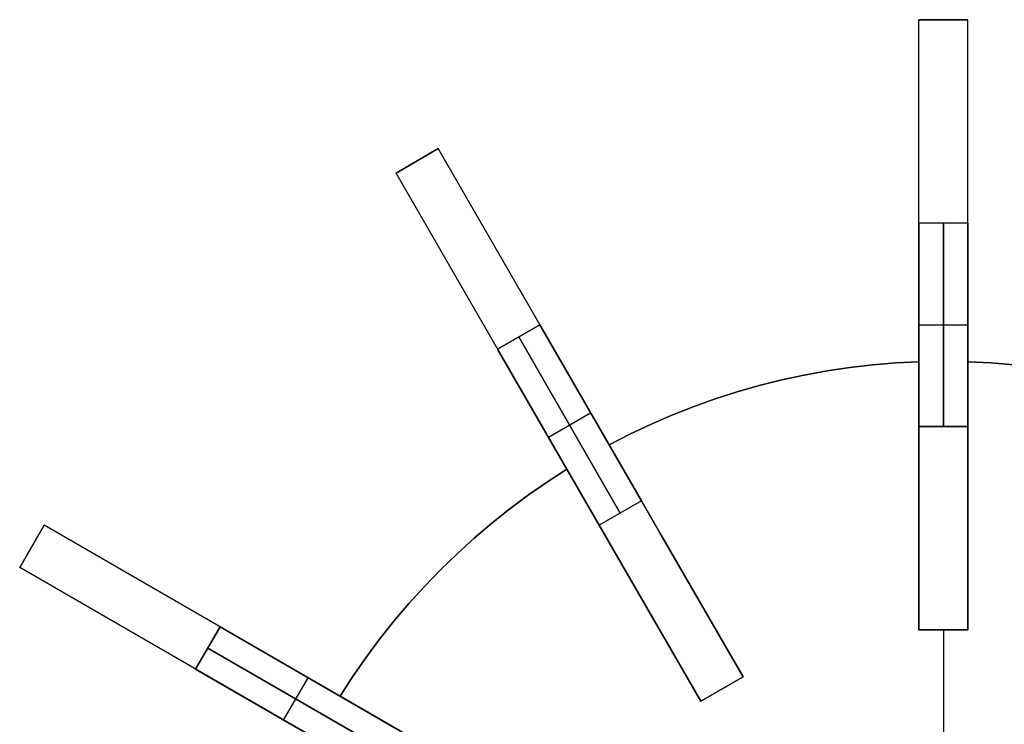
# Model space of a CAD drawing. Header units: millimetres. Extents: x 161 to 3923, y -487 to 1291.
# Tile 28 of 40: x 2812 to 3055, y 853 to 1026. Entities that reach past the tile are written whole.
import ezdxf

# ---------------------------------------------------------------- set-up
doc = ezdxf.new("R2010")
doc.units = ezdxf.units.MM
doc.layers.add('Predeterminada', color=7, linetype='Continuous')

msp = doc.modelspace()

# ---------------------------------------------------------------- linework, layer by layer
at = {"layer": 'Predeterminada', "color": 254, "true_color": 0xf3e5b7, "extrusion": (1, 0, 0)}
for points in [[(1026.22, 721.04), (1026.22, 1071.04)], [(1026.22, 1071.04), (1026.19, 1072.74), (1026.1, 1074.45), (1025.96, 1076.15), (1025.76, 1077.84), (1025.49, 1079.53), (1025.18, 1081.21), (1024.8, 1082.87), (1024.37, 1084.53), (1023.88, 1086.16), (1023.33, 1087.78), (1022.74, 1089.38), (1022.08, 1090.96), (1021.37, 1092.51), (1020.62, 1094.04), (1019.8, 1095.54), (1018.94, 1097.01), (1018.03, 1098.46), (1017.07, 1099.87), (1016.06, 1101.25), (1015.01, 1102.59), (1013.91, 1103.9), (1012.76, 1105.16), (1011.58, 1106.39), (1010.35, 1107.58), (1009.08, 1108.72), (1007.78, 1109.82), (1006.43, 1110.88), (1005.06, 1111.88), (1003.64, 1112.84), (1002.2, 1113.76), (1000.73, 1114.62), (999.22, 1115.43), (997.7, 1116.19), (996.14, 1116.9), (994.56, 1117.55), (992.97, 1118.15), (991.35, 1118.69), (989.71, 1119.18), (988.06, 1119.61), (986.39, 1119.99), (984.72, 1120.31), (983.03, 1120.57), (981.33, 1120.77), (979.63, 1120.92), (977.93, 1121.01), (976.22, 1121.04)], [(976.22, 671.04), (977.93, 671.06), (979.63, 671.15), (981.33, 671.3), (983.03, 671.5), (984.72, 671.76), (986.39, 672.08), (988.06, 672.46), (989.71, 672.89), (991.35, 673.38), (992.97, 673.92), (994.56, 674.52), (996.14, 675.18), (997.7, 675.88), (999.22, 676.64), (1000.73, 677.45), (1002.2, 678.31), (1003.64, 679.23), (1005.06, 680.19), (1006.43, 681.2), (1007.78, 682.25), (1009.08, 683.35), (1010.35, 684.49), (1011.58, 685.68), (1012.76, 686.91), (1013.91, 688.18), (1015.01, 689.48), (1016.06, 690.82), (1017.07, 692.2), (1018.03, 693.61), (1018.94, 695.06), (1019.8, 696.53), (1020.62, 698.03), (1021.37, 699.56), (1022.08, 701.12), (1022.74, 702.69), (1023.33, 704.29), (1023.88, 705.91), (1024.37, 707.55), (1024.8, 709.2), (1025.18, 710.86), (1025.49, 712.54), (1025.76, 714.23), (1025.96, 715.92), (1026.1, 717.62), (1026.19, 719.33), (1026.22, 721.04)], [(1026.22, 1071.04), (1026.19, 1072.74), (1026.1, 1074.45), (1025.96, 1076.15), (1025.76, 1077.84), (1025.49, 1079.53), (1025.18, 1081.21), (1024.8, 1082.87), (1024.37, 1084.53), (1023.88, 1086.16), (1023.33, 1087.78), (1022.74, 1089.38), (1022.08, 1090.96), (1021.37, 1092.51), (1020.62, 1094.04), (1019.8, 1095.54), (1018.94, 1097.01), (1018.03, 1098.46), (1017.07, 1099.87), (1016.06, 1101.25), (1015.01, 1102.59), (1013.91, 1103.9), (1012.76, 1105.16), (1011.58, 1106.39), (1010.35, 1107.58), (1009.08, 1108.72), (1007.78, 1109.82), (1006.43, 1110.88), (1005.06, 1111.88), (1003.64, 1112.84), (1002.2, 1113.76), (1000.73, 1114.62), (999.22, 1115.43), (997.7, 1116.19), (996.14, 1116.9), (994.56, 1117.55), (992.97, 1118.15), (991.35, 1118.69), (989.71, 1119.18), (988.06, 1119.61), (986.39, 1119.99), (984.72, 1120.31), (983.03, 1120.57), (981.33, 1120.77), (979.63, 1120.92), (977.93, 1121.01), (976.22, 1121.04)], [(1026.22, 721.04), (1026.22, 1071.04)], [(976.22, 671.04), (977.93, 671.06), (979.63, 671.15), (981.33, 671.3), (983.03, 671.5), (984.72, 671.76), (986.39, 672.08), (988.06, 672.46), (989.71, 672.89), (991.35, 673.38), (992.97, 673.92), (994.56, 674.52), (996.14, 675.18), (997.7, 675.88), (999.22, 676.64), (1000.73, 677.45), (1002.2, 678.31), (1003.64, 679.23), (1005.06, 680.19), (1006.43, 681.2), (1007.78, 682.25), (1009.08, 683.35), (1010.35, 684.49), (1011.58, 685.68), (1012.76, 686.91), (1013.91, 688.18), (1015.01, 689.48), (1016.06, 690.82), (1017.07, 692.2), (1018.03, 693.61), (1018.94, 695.06), (1019.8, 696.53), (1020.62, 698.03), (1021.37, 699.56), (1022.08, 701.12), (1022.74, 702.69), (1023.33, 704.29), (1023.88, 705.91), (1024.37, 707.55), (1024.8, 709.2), (1025.18, 710.86), (1025.49, 712.54), (1025.76, 714.23), (1025.96, 715.92), (1026.1, 717.62), (1026.19, 719.33), (1026.22, 721.04)], [(1026.22, 721.04), (1026.22, 1071.04)], [(1026.22, 1071.04), (1026.19, 1072.74), (1026.1, 1074.45), (1025.96, 1076.15), (1025.76, 1077.84), (1025.49, 1079.53), (1025.18, 1081.21), (1024.8, 1082.87), (1024.37, 1084.53), (1023.88, 1086.16), (1023.33, 1087.78), (1022.74, 1089.38), (1022.08, 1090.96), (1021.37, 1092.51), (1020.62, 1094.04), (1019.8, 1095.54), (1018.94, 1097.01), (1018.03, 1098.46), (1017.07, 1099.87), (1016.06, 1101.25), (1015.01, 1102.59), (1013.91, 1103.9), (1012.76, 1105.16), (1011.58, 1106.39), (1010.35, 1107.58), (1009.08, 1108.72), (1007.78, 1109.82), (1006.43, 1110.88), (1005.06, 1111.88), (1003.64, 1112.84), (1002.2, 1113.76), (1000.73, 1114.62), (999.22, 1115.43), (997.7, 1116.19), (996.14, 1116.9), (994.56, 1117.55), (992.97, 1118.15), (991.35, 1118.69), (989.71, 1119.18), (988.06, 1119.61), (986.39, 1119.99), (984.72, 1120.31), (983.03, 1120.57), (981.33, 1120.77), (979.63, 1120.92), (977.93, 1121.01), (976.22, 1121.04)], [(976.22, 671.04), (977.93, 671.06), (979.63, 671.15), (981.33, 671.3), (983.03, 671.5), (984.72, 671.76), (986.39, 672.08), (988.06, 672.46), (989.71, 672.89), (991.35, 673.38), (992.97, 673.92), (994.56, 674.52), (996.14, 675.18), (997.7, 675.88), (999.22, 676.64), (1000.73, 677.45), (1002.2, 678.31), (1003.64, 679.23), (1005.06, 680.19), (1006.43, 681.2), (1007.78, 682.25), (1009.08, 683.35), (1010.35, 684.49), (1011.58, 685.68), (1012.76, 686.91), (1013.91, 688.18), (1015.01, 689.48), (1016.06, 690.82), (1017.07, 692.2), (1018.03, 693.61), (1018.94, 695.06), (1019.8, 696.53), (1020.62, 698.03), (1021.37, 699.56), (1022.08, 701.12), (1022.74, 702.69), (1023.33, 704.29), (1023.88, 705.91), (1024.37, 707.55), (1024.8, 709.2), (1025.18, 710.86), (1025.49, 712.54), (1025.76, 714.23), (1025.96, 715.92), (1026.1, 717.62), (1026.19, 719.33), (1026.22, 721.04)], [(994.52, 696.04), (994.52, 1046.04)], [(991.52, 696.04), (991.52, 1046.04)], [(988.52, 696.04), (988.52, 1046.04)], [(951.22, 671.04), (951.22, 1121.04)], [(951.22, 671.04), (951.22, 1121.04)], [(942.12, 924.04), (942.12, 936.04)], [(942.12, 924.04), (942.12, 936.04)], [(929.57, 646.04), (929.57, 1096.04)], [(876.22, 721.04), (876.25, 719.33), (876.34, 717.62), (876.48, 715.92), (876.69, 714.23), (876.95, 712.54), (877.27, 710.86), (877.64, 709.2), (878.08, 707.55), (878.56, 705.91), (879.11, 704.29), (879.71, 702.69), (880.36, 701.12), (881.07, 699.56), (881.83, 698.03), (882.64, 696.53), (883.5, 695.06), (884.41, 693.61), (885.37, 692.2), (886.38, 690.82), (887.44, 689.48), (888.54, 688.18), (889.68, 686.91), (890.87, 685.68), (892.09, 684.49), (893.36, 683.35), (894.67, 682.25), (896.01, 681.2), (897.39, 680.19), (898.8, 679.23), (900.24, 678.31), (901.72, 677.45), (903.22, 676.64), (904.75, 675.88), (906.3, 675.18), (907.88, 674.52), (909.48, 673.92), (911.1, 673.38), (912.73, 672.89), (914.38, 672.46), (916.05, 672.08), (917.73, 671.76), (919.41, 671.5), (921.11, 671.3), (922.81, 671.15), (924.51, 671.06), (926.22, 671.04)], [(926.22, 1121.04), (924.51, 1121.01), (922.81, 1120.92), (921.11, 1120.77), (919.41, 1120.57), (917.73, 1120.31), (916.05, 1119.99), (914.38, 1119.61), (912.73, 1119.18), (911.1, 1118.69), (909.48, 1118.15), (907.88, 1117.55), (906.3, 1116.9), (904.75, 1116.19), (903.22, 1115.43), (901.72, 1114.62), (900.24, 1113.76), (898.8, 1112.84), (897.39, 1111.88), (896.01, 1110.88), (894.67, 1109.82), (893.36, 1108.72), (892.09, 1107.58), (890.87, 1106.39), (889.68, 1105.16), (888.54, 1103.9), (887.44, 1102.59), (886.38, 1101.25), (885.37, 1099.87), (884.41, 1098.46), (883.5, 1097.01), (882.64, 1095.54), (881.83, 1094.04), (881.07, 1092.51), (880.36, 1090.96), (879.71, 1089.38), (879.11, 1087.78), (878.56, 1086.16), (878.08, 1084.53), (877.64, 1082.87), (877.27, 1081.21), (876.95, 1079.53), (876.69, 1077.84), (876.48, 1076.15), (876.34, 1074.45), (876.25, 1072.74), (876.22, 1071.04)], [(876.22, 721.04), (876.25, 719.33), (876.34, 717.62), (876.48, 715.92), (876.69, 714.23), (876.95, 712.54), (877.27, 710.86), (877.64, 709.2), (878.08, 707.55), (878.56, 705.91), (879.11, 704.29), (879.71, 702.69), (880.36, 701.12), (881.07, 699.56), (881.83, 698.03), (882.64, 696.53), (883.5, 695.06), (884.41, 693.61), (885.37, 692.2), (886.38, 690.82), (887.44, 689.48), (888.54, 688.18), (889.68, 686.91), (890.87, 685.68), (892.09, 684.49), (893.36, 683.35), (894.67, 682.25), (896.01, 681.2), (897.39, 680.19), (898.8, 679.23), (900.24, 678.31), (901.72, 677.45), (903.22, 676.64), (904.75, 675.88), (906.3, 675.18), (907.88, 674.52), (909.48, 673.92), (911.1, 673.38), (912.73, 672.89), (914.38, 672.46), (916.05, 672.08), (917.73, 671.76), (919.41, 671.5), (921.11, 671.3), (922.81, 671.15), (924.51, 671.06), (926.22, 671.04)], [(926.22, 1121.04), (924.51, 1121.01), (922.81, 1120.92), (921.11, 1120.77), (919.41, 1120.57), (917.73, 1120.31), (916.05, 1119.99), (914.38, 1119.61), (912.73, 1119.18), (911.1, 1118.69), (909.48, 1118.15), (907.88, 1117.55), (906.3, 1116.9), (904.75, 1116.19), (903.22, 1115.43), (901.72, 1114.62), (900.24, 1113.76), (898.8, 1112.84), (897.39, 1111.88), (896.01, 1110.88), (894.67, 1109.82), (893.36, 1108.72), (892.09, 1107.58), (890.87, 1106.39), (889.68, 1105.16), (888.54, 1103.9), (887.44, 1102.59), (886.38, 1101.25), (885.37, 1099.87), (884.41, 1098.46), (883.5, 1097.01), (882.64, 1095.54), (881.83, 1094.04), (881.07, 1092.51), (880.36, 1090.96), (879.71, 1089.38), (879.11, 1087.78), (878.56, 1086.16), (878.08, 1084.53), (877.64, 1082.87), (877.27, 1081.21), (876.95, 1079.53), (876.69, 1077.84), (876.48, 1076.15), (876.34, 1074.45), (876.25, 1072.74), (876.22, 1071.04)], [(876.22, 721.04), (876.25, 719.33), (876.34, 717.62), (876.48, 715.92), (876.69, 714.23), (876.95, 712.54), (877.27, 710.86), (877.64, 709.2), (878.08, 707.55), (878.56, 705.91), (879.11, 704.29), (879.71, 702.69), (880.36, 701.12), (881.07, 699.56), (881.83, 698.03), (882.64, 696.53), (883.5, 695.06), (884.41, 693.61), (885.37, 692.2), (886.38, 690.82), (887.44, 689.48), (888.54, 688.18), (889.68, 686.91), (890.87, 685.68), (892.09, 684.49), (893.36, 683.35), (894.67, 682.25), (896.01, 681.2), (897.39, 680.19), (898.8, 679.23), (900.24, 678.31), (901.72, 677.45), (903.22, 676.64), (904.75, 675.88), (906.3, 675.18), (907.88, 674.52), (909.48, 673.92), (911.1, 673.38), (912.73, 672.89), (914.38, 672.46), (916.05, 672.08), (917.73, 671.76), (919.41, 671.5), (921.11, 671.3), (922.81, 671.15), (924.51, 671.06), (926.22, 671.04)], [(926.22, 1121.04), (924.51, 1121.01), (922.81, 1120.92), (921.11, 1120.77), (919.41, 1120.57), (917.73, 1120.31), (916.05, 1119.99), (914.38, 1119.61), (912.73, 1119.18), (911.1, 1118.69), (909.48, 1118.15), (907.88, 1117.55), (906.3, 1116.9), (904.75, 1116.19), (903.22, 1115.43), (901.72, 1114.62), (900.24, 1113.76), (898.8, 1112.84), (897.39, 1111.88), (896.01, 1110.88), (894.67, 1109.82), (893.36, 1108.72), (892.09, 1107.58), (890.87, 1106.39), (889.68, 1105.16), (888.54, 1103.9), (887.44, 1102.59), (886.38, 1101.25), (885.37, 1099.87), (884.41, 1098.46), (883.5, 1097.01), (882.64, 1095.54), (881.83, 1094.04), (881.07, 1092.51), (880.36, 1090.96), (879.71, 1089.38), (879.11, 1087.78), (878.56, 1086.16), (878.08, 1084.53), (877.64, 1082.87), (877.27, 1081.21), (876.95, 1079.53), (876.69, 1077.84), (876.48, 1076.15), (876.34, 1074.45), (876.25, 1072.74), (876.22, 1071.04)], [(923.57, 646.04), (923.57, 1096.04)], [(921.69, 924.04), (921.69, 936.04)], [(915.69, 924.04), (915.69, 936.04)], [(901.92, 671.04), (901.92, 1021.04)], [(896.72, 671.04), (896.72, 1021.04)], [(891.52, 671.04), (891.52, 1021.04)], [(876.22, 924.04), (876.22, 721.04)], [(876.22, 1071.04), (876.22, 936.04)], [(876.22, 924.04), (876.22, 721.04)], [(876.22, 1071.04), (876.22, 936.04)], [(876.22, 924.04), (876.22, 721.04)], [(876.22, 1071.04), (876.22, 936.04)], [(864.42, 621.04), (864.42, 1071.04)], [(864.62, 924.04), (864.62, 696.04)], [(864.62, 1046.04), (864.62, 936.04)], [(861.62, 924.04), (861.62, 696.04)], [(861.62, 1046.04), (861.62, 936.04)], [(859.87, 924.04), (859.87, 936.04)], [(858.62, 924.04), (858.62, 696.04)], [(858.62, 1046.04), (858.62, 936.04)], [(854.02, 621.04), (854.02, 1071.04)]]:
    msp.add_lwpolyline(points, dxfattribs=at)
at = {"layer": 'Predeterminada', "color": 254, "true_color": 0xf3e5b7}
for points in [[(3045.54, 1026.22), (3033.54, 1026.22)], [(3045.54, 1026.22), (3033.54, 1026.22)], [(3033.54, 1026.22), (3045.54, 1026.22)], [(3033.54, 876.22), (3033.54, 1026.22)], [(3045.54, 876.22), (3045.54, 1026.22)], [(2915.24, 994.52), (2904.85, 988.52)], [(2915.24, 994.52), (2904.85, 988.52)], [(2904.85, 988.52), (2915.24, 994.52)], [(2904.85, 988.52), (2915.24, 994.52)], [(2990.24, 864.62), (2915.24, 994.52)], [(2979.85, 858.62), (2904.85, 988.52)], [(3033.54, 976.22), (3033.54, 926.22)], [(3033.54, 926.22), (3033.54, 976.22)], [(3045.54, 976.22), (3033.54, 976.22)], [(3045.54, 976.22), (3033.54, 976.22)], [(3039.54, 976.22), (3039.54, 926.22)], [(3039.54, 926.22), (3039.54, 976.22)], [(3045.54, 926.22), (3045.54, 976.22)], [(3045.54, 976.22), (3045.54, 926.22)], [(2929.85, 945.22), (2940.24, 951.22)], [(2940.24, 951.22), (2929.85, 945.22)], [(2965.24, 907.92), (2940.24, 951.22)], [(2940.24, 951.22), (2965.24, 907.92)], [(3033.54, 951.22), (3045.54, 951.22)], [(3033.54, 951.22), (3045.54, 951.22)], [(2935.04, 948.22), (2960.04, 904.92)], [(2960.04, 904.92), (2935.04, 948.22)], [(2929.85, 945.22), (2954.85, 901.92)], [(2954.85, 901.92), (2929.85, 945.22)], [(2957.29, 921.69), (2962.35, 924.28), (2967.5, 926.7), (2972.72, 928.96), (2978.01, 931.05), (2983.36, 932.96), (2988.78, 934.7), (2994.25, 936.26), (2999.76, 937.64), (3005.32, 938.84), (3010.92, 939.86), (3016.54, 940.7), (3022.19, 941.36), (3027.86, 941.83), (3033.54, 942.12)], [(3033.54, 942.12), (3027.86, 941.83), (3022.19, 941.36), (3016.54, 940.7), (3010.92, 939.86), (3005.32, 938.84), (2999.76, 937.64), (2994.25, 936.26), (2988.78, 934.7), (2983.36, 932.96), (2978.01, 931.05), (2972.72, 928.96), (2967.5, 926.7), (2962.35, 924.28), (2957.29, 921.69)], [(2957.29, 921.69), (2962.35, 924.28), (2967.5, 926.7), (2972.72, 928.96), (2978.01, 931.05), (2983.36, 932.96), (2988.78, 934.7), (2994.25, 936.26), (2999.76, 937.64), (3005.32, 938.84), (3010.92, 939.86), (3016.54, 940.7), (3022.19, 941.36), (3027.86, 941.83), (3033.54, 942.12)], [(3033.54, 942.12), (3033.54, 917.1)], [(3033.54, 917.1), (3033.54, 942.12)], [(3045.54, 942.12), (3051.22, 941.83), (3056.89, 941.36), (3062.54, 940.7), (3068.16, 939.86), (3073.76, 938.84), (3079.32, 937.64), (3084.83, 936.26), (3090.3, 934.7), (3095.72, 932.96), (3101.08, 931.05), (3106.37, 928.96), (3111.59, 926.7), (3116.73, 924.28), (3121.79, 921.69)], [(3121.79, 921.69), (3116.73, 924.28), (3111.59, 926.7), (3106.37, 928.96), (3101.08, 931.05), (3095.72, 932.96), (3090.3, 934.7), (3084.83, 936.26), (3079.32, 937.64), (3073.76, 938.84), (3068.16, 939.86), (3062.54, 940.7), (3056.89, 941.36), (3051.22, 941.83), (3045.54, 942.12)], [(3045.54, 917.1), (3045.54, 942.12)], [(3045.54, 942.12), (3045.54, 917.1)], [(3045.54, 942.12), (3051.22, 941.83), (3056.89, 941.36), (3062.54, 940.7), (3068.16, 939.86), (3073.76, 938.84), (3079.32, 937.64), (3084.83, 936.26), (3090.3, 934.7), (3095.72, 932.96), (3101.08, 931.05), (3106.37, 928.96), (3111.59, 926.7), (3116.73, 924.28), (3121.79, 921.69)], [(2942.35, 923.57), (2952.74, 929.57)], [(2942.35, 923.57), (2952.74, 929.57)], [(3033.54, 926.22), (3045.54, 926.22)], [(3045.54, 926.22), (3033.54, 926.22)], [(2969.8, 900.02), (2957.29, 921.69)], [(2957.29, 921.69), (2969.8, 900.02)], [(3033.54, 917.1), (3033.54, 876.22)], [(3033.54, 876.22), (3033.54, 917.1)], [(3045.54, 876.22), (3045.54, 917.1)], [(3045.54, 917.1), (3045.54, 876.22)], [(2891.08, 859.87), (2894.17, 864.64), (2897.41, 869.31), (2900.8, 873.88), (2904.34, 878.33), (2908.02, 882.67), (2911.84, 886.88), (2915.8, 890.96), (2919.88, 894.92), (2924.1, 898.74), (2928.43, 902.42), (2932.88, 905.96), (2937.45, 909.36), (2942.12, 912.6), (2946.9, 915.69)], [(2946.9, 915.69), (2942.12, 912.6), (2937.45, 909.36), (2932.88, 905.96), (2928.43, 902.42), (2924.1, 898.74), (2919.88, 894.92), (2915.8, 890.96), (2911.84, 886.88), (2908.02, 882.67), (2904.34, 878.33), (2900.8, 873.88), (2897.41, 869.31), (2894.17, 864.64), (2891.08, 859.87)], [(2891.08, 859.87), (2894.17, 864.64), (2897.41, 869.31), (2900.8, 873.88), (2904.34, 878.33), (2908.02, 882.67), (2911.84, 886.88), (2915.8, 890.96), (2919.88, 894.92), (2924.1, 898.74), (2928.43, 902.42), (2932.88, 905.96), (2937.45, 909.36), (2942.12, 912.6), (2946.9, 915.69)], [(2946.9, 915.69), (2959.41, 894.02)], [(2959.41, 894.02), (2946.9, 915.69)], [(2965.24, 907.92), (2954.85, 901.92)], [(2965.24, 907.92), (2954.85, 901.92)], [(2818.24, 901.92), (2812.24, 891.52)], [(2812.24, 891.52), (2818.24, 901.92)], [(2812.24, 891.52), (2818.24, 901.92)], [(2812.24, 891.52), (2818.24, 901.92)], [(2948.14, 826.92), (2818.24, 901.92)], [(2990.24, 864.62), (2969.8, 900.02)], [(2969.8, 900.02), (2990.24, 864.62)], [(2959.41, 894.02), (2979.85, 858.62)], [(2979.85, 858.62), (2959.41, 894.02)], [(2942.14, 816.52), (2812.24, 891.52)], [(2855.54, 866.52), (2861.54, 876.92)], [(2861.54, 876.92), (2855.54, 866.52)], [(2904.84, 851.92), (2861.54, 876.92)], [(2861.54, 876.92), (2904.84, 851.92)], [(3033.54, 876.22), (3045.54, 876.22)], [(3045.54, 876.22), (3033.54, 876.22)], [(3033.54, 876.22), (3045.54, 876.22)], [(3033.54, 876.22), (3045.54, 876.22)], [(3033.54, 876.22), (3045.54, 876.22)], [(3033.54, 876.22), (3045.54, 876.22)], [(3039.54, 876.22), (3039.54, 782.22)], [(3039.54, 876.22), (3039.54, 782.22)], [(2858.54, 871.72), (2901.84, 846.72)], [(2901.84, 846.72), (2858.54, 871.72)], [(2855.54, 866.52), (2898.84, 841.52)], [(2898.84, 841.52), (2855.54, 866.52)], [(2877.19, 854.02), (2883.19, 864.42)], [(2877.19, 854.02), (2883.19, 864.42)], [(2979.85, 858.62), (2990.24, 864.62)], [(2979.85, 858.62), (2990.24, 864.62)], [(2979.85, 858.62), (2990.24, 864.62)], [(2990.24, 864.62), (2979.85, 858.62)], [(2979.85, 858.62), (2990.24, 864.62)], [(2979.85, 858.62), (2990.24, 864.62)], [(2912.74, 847.36), (2891.08, 859.87)], [(2891.08, 859.87), (2912.74, 847.36)]]:
    msp.add_lwpolyline(points, dxfattribs=at)
at = {"layer": 'Predeterminada', "color": 254, "true_color": 0xf3e5b7, "extrusion": (0.866025, 0.5, -8.67749e-15)}
msp.add_lwpolyline([(-596.34, 1046.04), (-596.37, 1047.74), (-596.45, 1049.45), (-596.6, 1051.15), (-596.8, 1052.84), (-597.06, 1054.53), (-597.38, 1056.21), (-597.76, 1057.87), (-598.19, 1059.53), (-598.68, 1061.16), (-599.22, 1062.78), (-599.82, 1064.38), (-600.48, 1065.96), (-601.18, 1067.51), (-601.94, 1069.04), (-602.75, 1070.54), (-603.62, 1072.01), (-604.53, 1073.46), (-605.49, 1074.87), (-606.5, 1076.25), (-607.55, 1077.59), (-608.65, 1078.9), (-609.8, 1080.16), (-610.98, 1081.39), (-612.21, 1082.58), (-613.48, 1083.72), (-614.78, 1084.82), (-616.13, 1085.88), (-617.5, 1086.88), (-618.92, 1087.84), (-620.36, 1088.76), (-621.83, 1089.62), (-623.33, 1090.43), (-624.86, 1091.19), (-626.42, 1091.9), (-628, 1092.55), (-629.59, 1093.15), (-631.21, 1093.69), (-632.85, 1094.18), (-634.5, 1094.61), (-636.16, 1094.99), (-637.84, 1095.31), (-639.53, 1095.57), (-641.22, 1095.77), (-642.93, 1095.92), (-644.63, 1096.01), (-646.34, 1096.04)], dxfattribs=at)
at = {"layer": 'Predeterminada', "color": 254, "true_color": 0xf3e5b7, "extrusion": (0.866025, 0.5, 1.50964e-14)}
msp.add_lwpolyline([(-646.34, 646.04), (-644.63, 646.06), (-642.93, 646.15), (-641.22, 646.3), (-639.53, 646.5), (-637.84, 646.76), (-636.16, 647.08), (-634.5, 647.46), (-632.85, 647.89), (-631.21, 648.38), (-629.59, 648.92), (-628, 649.52), (-626.42, 650.18), (-624.86, 650.88), (-623.33, 651.64), (-621.83, 652.45), (-620.36, 653.31), (-618.92, 654.23), (-617.5, 655.19), (-616.13, 656.2), (-614.78, 657.25), (-613.48, 658.35), (-612.21, 659.49), (-610.98, 660.68), (-609.8, 661.91), (-608.65, 663.18), (-607.55, 664.48), (-606.5, 665.82), (-605.49, 667.2), (-604.53, 668.61), (-603.62, 670.06), (-602.75, 671.53), (-601.94, 673.03), (-601.18, 674.56), (-600.48, 676.12), (-599.82, 677.69), (-599.22, 679.29), (-598.68, 680.91), (-598.19, 682.55), (-597.76, 684.2), (-597.38, 685.86), (-597.06, 687.54), (-596.8, 689.23), (-596.6, 690.92), (-596.45, 692.62), (-596.37, 694.33), (-596.34, 696.04)], dxfattribs=at)
at = {"layer": 'Predeterminada', "color": 254, "true_color": 0xf3e5b7, "extrusion": (0.866025, 0.5, 9.00929e-13)}
msp.add_lwpolyline([(-596.34, 1046.04), (-596.37, 1047.74), (-596.45, 1049.45), (-596.6, 1051.15), (-596.8, 1052.84), (-597.06, 1054.53), (-597.38, 1056.21), (-597.76, 1057.87), (-598.19, 1059.53), (-598.68, 1061.16), (-599.22, 1062.78), (-599.82, 1064.38), (-600.48, 1065.96), (-601.18, 1067.51), (-601.94, 1069.04), (-602.75, 1070.54), (-603.62, 1072.01), (-604.53, 1073.46), (-605.49, 1074.87), (-606.5, 1076.25), (-607.55, 1077.59), (-608.65, 1078.9), (-609.8, 1080.16), (-610.98, 1081.39), (-612.21, 1082.58), (-613.48, 1083.72), (-614.78, 1084.82), (-616.13, 1085.88), (-617.5, 1086.88), (-618.92, 1087.84), (-620.36, 1088.76), (-621.83, 1089.62), (-623.33, 1090.43), (-624.86, 1091.19), (-626.42, 1091.9), (-628, 1092.55), (-629.59, 1093.15), (-631.21, 1093.69), (-632.85, 1094.18), (-634.5, 1094.61), (-636.16, 1094.99), (-637.84, 1095.31), (-639.53, 1095.57), (-641.22, 1095.77), (-642.93, 1095.92), (-644.63, 1096.01), (-646.34, 1096.04)], dxfattribs=at)
at = {"layer": 'Predeterminada', "color": 254, "true_color": 0xf3e5b7, "extrusion": (0.866025, 0.5, 2.332e-13)}
msp.add_lwpolyline([(-646.34, 646.04), (-644.63, 646.06), (-642.93, 646.15), (-641.22, 646.3), (-639.53, 646.5), (-637.84, 646.76), (-636.16, 647.08), (-634.5, 647.46), (-632.85, 647.89), (-631.21, 648.38), (-629.59, 648.92), (-628, 649.52), (-626.42, 650.18), (-624.86, 650.88), (-623.33, 651.64), (-621.83, 652.45), (-620.36, 653.31), (-618.92, 654.23), (-617.5, 655.19), (-616.13, 656.2), (-614.78, 657.25), (-613.48, 658.35), (-612.21, 659.49), (-610.98, 660.68), (-609.8, 661.91), (-608.65, 663.18), (-607.55, 664.48), (-606.5, 665.82), (-605.49, 667.2), (-604.53, 668.61), (-603.62, 670.06), (-602.75, 671.53), (-601.94, 673.03), (-601.18, 674.56), (-600.48, 676.12), (-599.82, 677.69), (-599.22, 679.29), (-598.68, 680.91), (-598.19, 682.55), (-597.76, 684.2), (-597.38, 685.86), (-597.06, 687.54), (-596.8, 689.23), (-596.6, 690.92), (-596.45, 692.62), (-596.37, 694.33), (-596.34, 696.04)], dxfattribs=at)
at = {"layer": 'Predeterminada', "color": 254, "true_color": 0xf3e5b7, "extrusion": (0.866025, 0.5, -3.55694e-14)}
msp.add_lwpolyline([(-596.34, 1046.04), (-596.37, 1047.74), (-596.45, 1049.45), (-596.6, 1051.15), (-596.8, 1052.84), (-597.06, 1054.53), (-597.38, 1056.21), (-597.76, 1057.87), (-598.19, 1059.53), (-598.68, 1061.16), (-599.22, 1062.78), (-599.82, 1064.38), (-600.48, 1065.96), (-601.18, 1067.51), (-601.94, 1069.04), (-602.75, 1070.54), (-603.62, 1072.01), (-604.53, 1073.46), (-605.49, 1074.87), (-606.5, 1076.25), (-607.55, 1077.59), (-608.65, 1078.9), (-609.8, 1080.16), (-610.98, 1081.39), (-612.21, 1082.58), (-613.48, 1083.72), (-614.78, 1084.82), (-616.13, 1085.88), (-617.5, 1086.88), (-618.92, 1087.84), (-620.36, 1088.76), (-621.83, 1089.62), (-623.33, 1090.43), (-624.86, 1091.19), (-626.42, 1091.9), (-628, 1092.55), (-629.59, 1093.15), (-631.21, 1093.69), (-632.85, 1094.18), (-634.5, 1094.61), (-636.16, 1094.99), (-637.84, 1095.31), (-639.53, 1095.57), (-641.22, 1095.77), (-642.93, 1095.92), (-644.63, 1096.01), (-646.34, 1096.04)], dxfattribs=at)
at = {"layer": 'Predeterminada', "color": 254, "true_color": 0xf3e5b7, "extrusion": (0.866025, 0.5, 6.88683e-15)}
msp.add_lwpolyline([(-646.34, 646.04), (-644.63, 646.06), (-642.93, 646.15), (-641.22, 646.3), (-639.53, 646.5), (-637.84, 646.76), (-636.16, 647.08), (-634.5, 647.46), (-632.85, 647.89), (-631.21, 648.38), (-629.59, 648.92), (-628, 649.52), (-626.42, 650.18), (-624.86, 650.88), (-623.33, 651.64), (-621.83, 652.45), (-620.36, 653.31), (-618.92, 654.23), (-617.5, 655.19), (-616.13, 656.2), (-614.78, 657.25), (-613.48, 658.35), (-612.21, 659.49), (-610.98, 660.68), (-609.8, 661.91), (-608.65, 663.18), (-607.55, 664.48), (-606.5, 665.82), (-605.49, 667.2), (-604.53, 668.61), (-603.62, 670.06), (-602.75, 671.53), (-601.94, 673.03), (-601.18, 674.56), (-600.48, 676.12), (-599.82, 677.69), (-599.22, 679.29), (-598.68, 680.91), (-598.19, 682.55), (-597.76, 684.2), (-597.38, 685.86), (-597.06, 687.54), (-596.8, 689.23), (-596.6, 690.92), (-596.45, 692.62), (-596.37, 694.33), (-596.34, 696.04)], dxfattribs=at)
at = {"layer": 'Predeterminada', "color": 254, "true_color": 0xf3e5b7, "extrusion": (0.866025, 0.5, 9.67661e-14)}
msp.add_lwpolyline([(-746.34, 696.04), (-746.31, 694.33), (-746.22, 692.62), (-746.08, 690.92), (-745.87, 689.23), (-745.61, 687.54), (-745.29, 685.86), (-744.92, 684.2), (-744.48, 682.55), (-743.99, 680.91), (-743.45, 679.29), (-742.85, 677.69), (-742.2, 676.12), (-741.49, 674.56), (-740.73, 673.03), (-739.92, 671.53), (-739.06, 670.06), (-738.15, 668.61), (-737.19, 667.2), (-736.18, 665.82), (-735.12, 664.48), (-734.02, 663.18), (-732.88, 661.91), (-731.69, 660.68), (-730.47, 659.49), (-729.2, 658.35), (-727.89, 657.25), (-726.55, 656.2), (-725.17, 655.19), (-723.76, 654.23), (-722.32, 653.31), (-720.84, 652.45), (-719.34, 651.64), (-717.81, 650.88), (-716.26, 650.18), (-714.68, 649.52), (-713.08, 648.92), (-711.46, 648.38), (-709.83, 647.89), (-708.18, 647.46), (-706.51, 647.08), (-704.83, 646.76), (-703.15, 646.5), (-701.45, 646.3), (-699.75, 646.15), (-698.04, 646.06), (-696.34, 646.04)], dxfattribs=at)
at = {"layer": 'Predeterminada', "color": 254, "true_color": 0xf3e5b7, "extrusion": (0.866025, 0.5, -9.53955e-14)}
msp.add_lwpolyline([(-696.34, 1096.04), (-698.04, 1096.01), (-699.75, 1095.92), (-701.45, 1095.77), (-703.15, 1095.57), (-704.83, 1095.31), (-706.51, 1094.99), (-708.18, 1094.61), (-709.83, 1094.18), (-711.46, 1093.69), (-713.08, 1093.15), (-714.68, 1092.55), (-716.26, 1091.9), (-717.81, 1091.19), (-719.34, 1090.43), (-720.84, 1089.62), (-722.32, 1088.76), (-723.76, 1087.84), (-725.17, 1086.88), (-726.55, 1085.88), (-727.89, 1084.82), (-729.2, 1083.72), (-730.47, 1082.58), (-731.69, 1081.39), (-732.88, 1080.16), (-734.02, 1078.9), (-735.12, 1077.59), (-736.18, 1076.25), (-737.19, 1074.87), (-738.15, 1073.46), (-739.06, 1072.01), (-739.92, 1070.54), (-740.73, 1069.04), (-741.49, 1067.51), (-742.2, 1065.96), (-742.85, 1064.38), (-743.45, 1062.78), (-743.99, 1061.16), (-744.48, 1059.53), (-744.92, 1057.87), (-745.29, 1056.21), (-745.61, 1054.53), (-745.87, 1052.84), (-746.08, 1051.15), (-746.22, 1049.45), (-746.31, 1047.74), (-746.34, 1046.04)], dxfattribs=at)
at = {"layer": 'Predeterminada', "color": 254, "true_color": 0xf3e5b7, "extrusion": (0.866025, 0.5, -2.27143e-13)}
msp.add_lwpolyline([(-746.34, 696.04), (-746.31, 694.33), (-746.22, 692.62), (-746.08, 690.92), (-745.87, 689.23), (-745.61, 687.54), (-745.29, 685.86), (-744.92, 684.2), (-744.48, 682.55), (-743.99, 680.91), (-743.45, 679.29), (-742.85, 677.69), (-742.2, 676.12), (-741.49, 674.56), (-740.73, 673.03), (-739.92, 671.53), (-739.06, 670.06), (-738.15, 668.61), (-737.19, 667.2), (-736.18, 665.82), (-735.12, 664.48), (-734.02, 663.18), (-732.88, 661.91), (-731.69, 660.68), (-730.47, 659.49), (-729.2, 658.35), (-727.89, 657.25), (-726.55, 656.2), (-725.17, 655.19), (-723.76, 654.23), (-722.32, 653.31), (-720.84, 652.45), (-719.34, 651.64), (-717.81, 650.88), (-716.26, 650.18), (-714.68, 649.52), (-713.08, 648.92), (-711.46, 648.38), (-709.83, 647.89), (-708.18, 647.46), (-706.51, 647.08), (-704.83, 646.76), (-703.15, 646.5), (-701.45, 646.3), (-699.75, 646.15), (-698.04, 646.06), (-696.34, 646.04)], dxfattribs=at)
at = {"layer": 'Predeterminada', "color": 254, "true_color": 0xf3e5b7, "extrusion": (0.866025, 0.5, -2.33128e-13)}
msp.add_lwpolyline([(-696.34, 1096.04), (-698.04, 1096.01), (-699.75, 1095.92), (-701.45, 1095.77), (-703.15, 1095.57), (-704.83, 1095.31), (-706.51, 1094.99), (-708.18, 1094.61), (-709.83, 1094.18), (-711.46, 1093.69), (-713.08, 1093.15), (-714.68, 1092.55), (-716.26, 1091.9), (-717.81, 1091.19), (-719.34, 1090.43), (-720.84, 1089.62), (-722.32, 1088.76), (-723.76, 1087.84), (-725.17, 1086.88), (-726.55, 1085.88), (-727.89, 1084.82), (-729.2, 1083.72), (-730.47, 1082.58), (-731.69, 1081.39), (-732.88, 1080.16), (-734.02, 1078.9), (-735.12, 1077.59), (-736.18, 1076.25), (-737.19, 1074.87), (-738.15, 1073.46), (-739.06, 1072.01), (-739.92, 1070.54), (-740.73, 1069.04), (-741.49, 1067.51), (-742.2, 1065.96), (-742.85, 1064.38), (-743.45, 1062.78), (-743.99, 1061.16), (-744.48, 1059.53), (-744.92, 1057.87), (-745.29, 1056.21), (-745.61, 1054.53), (-745.87, 1052.84), (-746.08, 1051.15), (-746.22, 1049.45), (-746.31, 1047.74), (-746.34, 1046.04)], dxfattribs=at)
at = {"layer": 'Predeterminada', "color": 254, "true_color": 0xf3e5b7, "extrusion": (0.5, 0.866025, 2.53186e-14)}
msp.add_lwpolyline([(-1989.71, 1021.04), (-1989.74, 1022.74), (-1989.83, 1024.45), (-1989.97, 1026.15), (-1990.18, 1027.84), (-1990.44, 1029.53), (-1990.76, 1031.21), (-1991.13, 1032.87), (-1991.56, 1034.53), (-1992.05, 1036.16), (-1992.6, 1037.78), (-1993.2, 1039.38), (-1993.85, 1040.96), (-1994.56, 1042.51), (-1995.32, 1044.04), (-1996.13, 1045.54), (-1996.99, 1047.01), (-1997.9, 1048.46), (-1998.86, 1049.87), (-1999.87, 1051.25), (-2000.92, 1052.59), (-2002.02, 1053.9), (-2003.17, 1055.16), (-2004.35, 1056.39), (-2005.58, 1057.58), (-2006.85, 1058.72), (-2008.16, 1059.82), (-2009.5, 1060.88), (-2010.88, 1061.88), (-2012.29, 1062.84), (-2013.73, 1063.76), (-2015.2, 1064.62), (-2016.71, 1065.43), (-2018.24, 1066.19), (-2019.79, 1066.9), (-2021.37, 1067.55), (-2022.97, 1068.15), (-2024.58, 1068.69), (-2026.22, 1069.18), (-2027.87, 1069.61), (-2029.54, 1069.99), (-2031.21, 1070.31), (-2032.9, 1070.57), (-2034.6, 1070.77), (-2036.3, 1070.92), (-2038, 1071.01), (-2039.71, 1071.04)], dxfattribs=at)
at = {"layer": 'Predeterminada', "color": 254, "true_color": 0xf3e5b7, "extrusion": (0.5, 0.866025, -2.81801e-14)}
msp.add_lwpolyline([(-2039.71, 621.04), (-2038, 621.06), (-2036.3, 621.15), (-2034.6, 621.3), (-2032.9, 621.5), (-2031.21, 621.76), (-2029.54, 622.08), (-2027.87, 622.46), (-2026.22, 622.89), (-2024.58, 623.38), (-2022.97, 623.92), (-2021.37, 624.52), (-2019.79, 625.18), (-2018.24, 625.88), (-2016.71, 626.64), (-2015.2, 627.45), (-2013.73, 628.31), (-2012.29, 629.23), (-2010.88, 630.19), (-2009.5, 631.2), (-2008.16, 632.25), (-2006.85, 633.35), (-2005.58, 634.49), (-2004.35, 635.68), (-2003.17, 636.91), (-2002.02, 638.18), (-2000.92, 639.48), (-1999.87, 640.82), (-1998.86, 642.2), (-1997.9, 643.61), (-1996.99, 645.06), (-1996.13, 646.53), (-1995.32, 648.03), (-1994.56, 649.56), (-1993.85, 651.12), (-1993.2, 652.69), (-1992.6, 654.29), (-1992.05, 655.91), (-1991.56, 657.55), (-1991.13, 659.2), (-1990.76, 660.86), (-1990.44, 662.54), (-1990.18, 664.23), (-1989.97, 665.92), (-1989.83, 667.62), (-1989.74, 669.33), (-1989.71, 671.04)], dxfattribs=at)
at = {"layer": 'Predeterminada', "color": 254, "true_color": 0xf3e5b7, "extrusion": (0.866025, 0.5, 8.98027e-14)}
msp.add_lwpolyline([(-746.34, 696.04), (-746.31, 694.33), (-746.22, 692.62), (-746.08, 690.92), (-745.87, 689.23), (-745.61, 687.54), (-745.29, 685.86), (-744.92, 684.2), (-744.48, 682.55), (-743.99, 680.91), (-743.45, 679.29), (-742.85, 677.69), (-742.2, 676.12), (-741.49, 674.56), (-740.73, 673.03), (-739.92, 671.53), (-739.06, 670.06), (-738.15, 668.61), (-737.19, 667.2), (-736.18, 665.82), (-735.12, 664.48), (-734.02, 663.18), (-732.88, 661.91), (-731.69, 660.68), (-730.47, 659.49), (-729.2, 658.35), (-727.89, 657.25), (-726.55, 656.2), (-725.17, 655.19), (-723.76, 654.23), (-722.32, 653.31), (-720.84, 652.45), (-719.34, 651.64), (-717.81, 650.88), (-716.26, 650.18), (-714.68, 649.52), (-713.08, 648.92), (-711.46, 648.38), (-709.83, 647.89), (-708.18, 647.46), (-706.51, 647.08), (-704.83, 646.76), (-703.15, 646.5), (-701.45, 646.3), (-699.75, 646.15), (-698.04, 646.06), (-696.34, 646.04)], dxfattribs=at)
at = {"layer": 'Predeterminada', "color": 254, "true_color": 0xf3e5b7, "extrusion": (0.866025, 0.5, -5.77193e-14)}
msp.add_lwpolyline([(-696.34, 1096.04), (-698.04, 1096.01), (-699.75, 1095.92), (-701.45, 1095.77), (-703.15, 1095.57), (-704.83, 1095.31), (-706.51, 1094.99), (-708.18, 1094.61), (-709.83, 1094.18), (-711.46, 1093.69), (-713.08, 1093.15), (-714.68, 1092.55), (-716.26, 1091.9), (-717.81, 1091.19), (-719.34, 1090.43), (-720.84, 1089.62), (-722.32, 1088.76), (-723.76, 1087.84), (-725.17, 1086.88), (-726.55, 1085.88), (-727.89, 1084.82), (-729.2, 1083.72), (-730.47, 1082.58), (-731.69, 1081.39), (-732.88, 1080.16), (-734.02, 1078.9), (-735.12, 1077.59), (-736.18, 1076.25), (-737.19, 1074.87), (-738.15, 1073.46), (-739.06, 1072.01), (-739.92, 1070.54), (-740.73, 1069.04), (-741.49, 1067.51), (-742.2, 1065.96), (-742.85, 1064.38), (-743.45, 1062.78), (-743.99, 1061.16), (-744.48, 1059.53), (-744.92, 1057.87), (-745.29, 1056.21), (-745.61, 1054.53), (-745.87, 1052.84), (-746.08, 1051.15), (-746.22, 1049.45), (-746.31, 1047.74), (-746.34, 1046.04)], dxfattribs=at)
at = {"layer": 'Predeterminada', "color": 254, "true_color": 0xf3e5b7, "extrusion": (0.5, 0.866025, 1.1473e-13)}
msp.add_lwpolyline([(-1989.71, 1021.04), (-1989.74, 1022.74), (-1989.83, 1024.45), (-1989.97, 1026.15), (-1990.18, 1027.84), (-1990.44, 1029.53), (-1990.76, 1031.21), (-1991.13, 1032.87), (-1991.56, 1034.53), (-1992.05, 1036.16), (-1992.6, 1037.78), (-1993.2, 1039.38), (-1993.85, 1040.96), (-1994.56, 1042.51), (-1995.32, 1044.04), (-1996.13, 1045.54), (-1996.99, 1047.01), (-1997.9, 1048.46), (-1998.86, 1049.87), (-1999.87, 1051.25), (-2000.92, 1052.59), (-2002.02, 1053.9), (-2003.17, 1055.16), (-2004.35, 1056.39), (-2005.58, 1057.58), (-2006.85, 1058.72), (-2008.16, 1059.82), (-2009.5, 1060.88), (-2010.88, 1061.88), (-2012.29, 1062.84), (-2013.73, 1063.76), (-2015.2, 1064.62), (-2016.71, 1065.43), (-2018.24, 1066.19), (-2019.79, 1066.9), (-2021.37, 1067.55), (-2022.97, 1068.15), (-2024.58, 1068.69), (-2026.22, 1069.18), (-2027.87, 1069.61), (-2029.54, 1069.99), (-2031.21, 1070.31), (-2032.9, 1070.57), (-2034.6, 1070.77), (-2036.3, 1070.92), (-2038, 1071.01), (-2039.71, 1071.04)], dxfattribs=at)
at = {"layer": 'Predeterminada', "color": 254, "true_color": 0xf3e5b7, "extrusion": (0.5, 0.866025, -4.57323e-13)}
msp.add_lwpolyline([(-2039.71, 621.04), (-2038, 621.06), (-2036.3, 621.15), (-2034.6, 621.3), (-2032.9, 621.5), (-2031.21, 621.76), (-2029.54, 622.08), (-2027.87, 622.46), (-2026.22, 622.89), (-2024.58, 623.38), (-2022.97, 623.92), (-2021.37, 624.52), (-2019.79, 625.18), (-2018.24, 625.88), (-2016.71, 626.64), (-2015.2, 627.45), (-2013.73, 628.31), (-2012.29, 629.23), (-2010.88, 630.19), (-2009.5, 631.2), (-2008.16, 632.25), (-2006.85, 633.35), (-2005.58, 634.49), (-2004.35, 635.68), (-2003.17, 636.91), (-2002.02, 638.18), (-2000.92, 639.48), (-1999.87, 640.82), (-1998.86, 642.2), (-1997.9, 643.61), (-1996.99, 645.06), (-1996.13, 646.53), (-1995.32, 648.03), (-1994.56, 649.56), (-1993.85, 651.12), (-1993.2, 652.69), (-1992.6, 654.29), (-1992.05, 655.91), (-1991.56, 657.55), (-1991.13, 659.2), (-1990.76, 660.86), (-1990.44, 662.54), (-1990.18, 664.23), (-1989.97, 665.92), (-1989.83, 667.62), (-1989.74, 669.33), (-1989.71, 671.04)], dxfattribs=at)
at = {"layer": 'Predeterminada', "color": 254, "true_color": 0xf3e5b7, "extrusion": (0.5, 0.866025, 2.40381e-14)}
msp.add_lwpolyline([(-1989.71, 1021.04), (-1989.74, 1022.74), (-1989.83, 1024.45), (-1989.97, 1026.15), (-1990.18, 1027.84), (-1990.44, 1029.53), (-1990.76, 1031.21), (-1991.13, 1032.87), (-1991.56, 1034.53), (-1992.05, 1036.16), (-1992.6, 1037.78), (-1993.2, 1039.38), (-1993.85, 1040.96), (-1994.56, 1042.51), (-1995.32, 1044.04), (-1996.13, 1045.54), (-1996.99, 1047.01), (-1997.9, 1048.46), (-1998.86, 1049.87), (-1999.87, 1051.25), (-2000.92, 1052.59), (-2002.02, 1053.9), (-2003.17, 1055.16), (-2004.35, 1056.39), (-2005.58, 1057.58), (-2006.85, 1058.72), (-2008.16, 1059.82), (-2009.5, 1060.88), (-2010.88, 1061.88), (-2012.29, 1062.84), (-2013.73, 1063.76), (-2015.2, 1064.62), (-2016.71, 1065.43), (-2018.24, 1066.19), (-2019.79, 1066.9), (-2021.37, 1067.55), (-2022.97, 1068.15), (-2024.58, 1068.69), (-2026.22, 1069.18), (-2027.87, 1069.61), (-2029.54, 1069.99), (-2031.21, 1070.31), (-2032.9, 1070.57), (-2034.6, 1070.77), (-2036.3, 1070.92), (-2038, 1071.01), (-2039.71, 1071.04)], dxfattribs=at)
at = {"layer": 'Predeterminada', "color": 254, "true_color": 0xf3e5b7, "extrusion": (0.5, 0.866025, -3.02127e-14)}
msp.add_lwpolyline([(-2039.71, 621.04), (-2038, 621.06), (-2036.3, 621.15), (-2034.6, 621.3), (-2032.9, 621.5), (-2031.21, 621.76), (-2029.54, 622.08), (-2027.87, 622.46), (-2026.22, 622.89), (-2024.58, 623.38), (-2022.97, 623.92), (-2021.37, 624.52), (-2019.79, 625.18), (-2018.24, 625.88), (-2016.71, 626.64), (-2015.2, 627.45), (-2013.73, 628.31), (-2012.29, 629.23), (-2010.88, 630.19), (-2009.5, 631.2), (-2008.16, 632.25), (-2006.85, 633.35), (-2005.58, 634.49), (-2004.35, 635.68), (-2003.17, 636.91), (-2002.02, 638.18), (-2000.92, 639.48), (-1999.87, 640.82), (-1998.86, 642.2), (-1997.9, 643.61), (-1996.99, 645.06), (-1996.13, 646.53), (-1995.32, 648.03), (-1994.56, 649.56), (-1993.85, 651.12), (-1993.2, 652.69), (-1992.6, 654.29), (-1992.05, 655.91), (-1991.56, 657.55), (-1991.13, 659.2), (-1990.76, 660.86), (-1990.44, 662.54), (-1990.18, 664.23), (-1989.97, 665.92), (-1989.83, 667.62), (-1989.74, 669.33), (-1989.71, 671.04)], dxfattribs=at)

doc.saveas('drawing.dxf')
